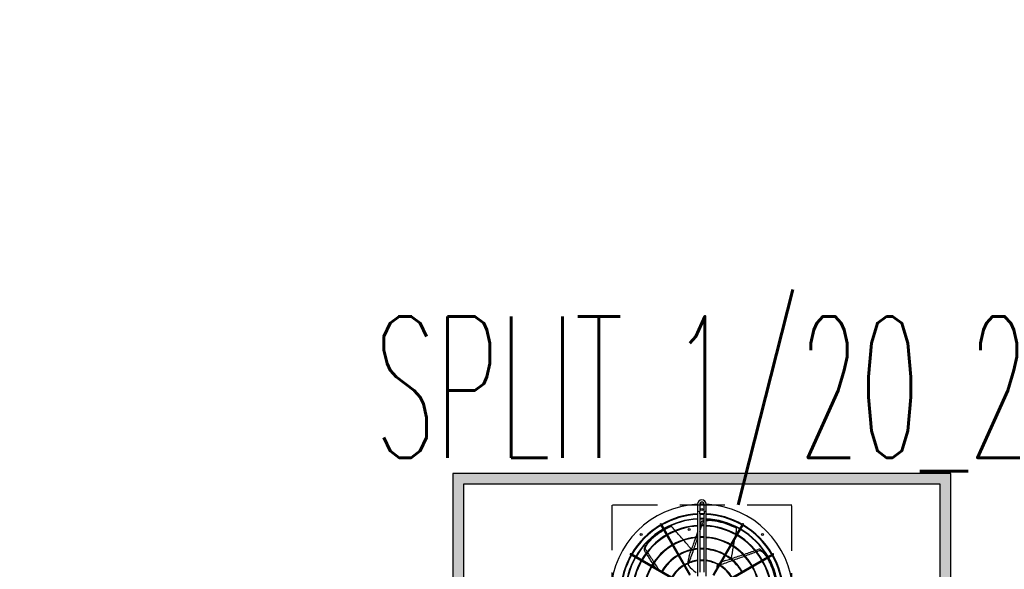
# Model space of a CAD drawing. Header units: millimetres. Extents: x -7955266 to 72030, y -46136 to 9299934.
# Tile 53 of 203: x -5182190 to -5180796, y 6618449 to 6619227. Entities that reach past the tile are written whole.
import ezdxf
from ezdxf.enums import TextEntityAlignment as Align

# ---------------------------------------------------------------- set-up
doc = ezdxf.new("R2010")
doc.units = ezdxf.units.MM
doc.header["$LTSCALE"] = 10
doc.linetypes.add('HIDDEN', pattern=[9.525, 6.35, -3.175])
for name, color, linetype, lineweight in [('BMS_urzadzenia_nr_obw_magistrala', 140, 'Continuous', 13), ('BMS_urzadzenia_WE_WY', 30, 'Continuous', 20), ('IE_ATRYBUTY_ BLOCK_1', 7, 'Continuous', 25), ('IE_ATRYBUTY_ BLOCK_2', 7, 'Continuous', 18), ('IE_urzadzenia', 30, 'Continuous', 25), ('IE_urzadzenia_nr_obw', 94, 'Continuous', 20)]:
    doc.layers.add(name, color=color, linetype=linetype, lineweight=lineweight)
doc.styles.add('ROMANS', font='romans.shx', dxfattribs={"width": 0.8})

# ---------------------------------------------------------------- blocks, each defined once
blk = doc.blocks.new('urzadzenie_klimatyzatorZ')
h = blk.add_hatch(color=256)
h.paths.add_polyline_path([(-337.5, -330), (337.5, -330), (337.5, -15), (-337.5, -15)], flags=16)
h.paths.add_polyline_path([(-352.5, -345), (352.5, -345), (352.5, 0), (-352.5, 0)])
at = {"linetype": 'HIDDEN'}
for p, q in [((-127.5, -45), (-127.5, -300)), ((127.5, -45), (-127.5, -45)), ((127.5, -300), (127.5, -45))]:
    blk.add_line(p, q, dxfattribs=at)
for p, q in [((-6, -43.5), (-6, -53.5)), ((-6, -53.5), (-6, -55.5)), ((-6, -55.5), (-6, -57.4)), ((-3, -43.5), (-3, -53.5)), ((-3, -55.5), (-3, -53.5)), ((-3, -57.4), (-3, -55.5)), ((3, -53.5), (3, -43.5)), ((3, -53.5), (3, -55.5)), ((3, -55.5), (3, -57.4)), ((6, -53.5), (6, -43.5)), ((6, -55.5), (6, -53.5)), ((6, -57.4), (6, -55.5)), ((-6, -57.4), (-6, -145.5)), ((-3, -57.4), (-3, -139.5)), ((3, -139.5), (3, -57.4)), ((6, -145.5), (6, -57.4)), ((-58.8, -72.2), (-58.2, -73.2)), ((-17.1, -144.3), (-58.2, -73.2)), ((-56.9, -72.5), (-57.5, -71.4)), ((-15.9, -143.5), (-56.9, -72.5)), ((15.9, -143.5), (56.9, -72.5)), ((17.1, -144.3), (58.2, -73.2)), ((57.5, -71.4), (56.9, -72.5)), ((58.2, -73.2), (58.8, -72.2)), ((-101.1, -115), (-100, -115.6)), ((-99.3, -114.3), (-100.3, -113.7)), ((-29, -156.6), (-100, -115.6)), ((-28.2, -155.4), (-99.3, -114.3)), ((-17.9, -116), (-20, -125.2)), ((33.1, -123.3), (27.8, -125.8)), ((28.2, -155.4), (99.3, -114.3)), ((29, -156.6), (100, -115.6)), ((100.3, -113.7), (99.3, -114.3)), ((100, -115.6), (101.1, -115)), ((25.4, -127), (24.6, -127.4))]:
    blk.add_line(p, q)
for points in [[(-352.5, -345), (352.5, -345), (352.5, 0), (-352.5, 0)], [(-337.5, -330), (337.5, -330), (337.5, -15), (-337.5, -15)]]:
    blk.add_lwpolyline(points, close=True)
for centre, radius in [((0, -51), 1.35), ((-17.9, -79.5), 1.38), ((-85.9, -86.6), 1.35), ((85.9, -86.6), 1.35)]:
    blk.add_circle(centre, radius)
for centre, radius, start, end in [((0, -43.5), 6, 0, 180), ((0, -43.5), 3, 0, 180), ((0, -172.5), 129, 92.6659, 177.3341), ((-4.5, -55.5), 1.5, 0, 180), ((0, -172.5), 129, 90, 91.3326), ((0, -172.5), 129, 88.6674, 90), ((4.5, -55.5), 1.5, 0, 180), ((0, -172.5), 129, 2.6659, 87.3341), ((0, -172.5), 115.5, 92.9777, 119.6279), ((0, -172.5), 114.6, 93.0012, 119.625), ((0, -172.5), 108.6, 93.1671, 119.6043), ((0, -172.5), 108, 93.1847, 119.6021), ((0, -172.5), 115.5, 90, 91.4884), ((0, -172.5), 114.6, 90, 91.5001), ((0, -172.5), 108.6, 90, 91.583), ((0, -172.5), 108, 90, 91.5918), ((0, -172.5), 115.5, 88.5116, 90), ((0, -172.5), 114.6, 88.4999, 90), ((0, -172.5), 108.6, 88.417, 90), ((0, -172.5), 108, 88.4082, 90), ((3.8, -70.7), 2.89, 105.4119, 152.3986), ((0, -172.5), 115.5, 60.3721, 87.0223), ((0, -172.5), 114.6, 60.375, 86.9988), ((0, -172.5), 108.6, 60.3957, 86.8329), ((0, -172.5), 108, 60.3979, 86.8153), ((9.5, -117.7), 51.2, 85.9958, 93.9403), ((11.7, -110.1), 43.3, 83.4711, 97.54), ((0, -172.5), 106.7, 81.0509, 82.9516), ((0, -172.5), 106.7, 77.1432, 81.0504), ((0, -172.5), 106.7, 63.3522, 77.1426), ((0, -172.5), 115.5, 120.3721, 149.6279), ((0, -172.5), 114.6, 120.375, 149.625), ((0, -172.5), 108.6, 120.3957, 149.6043), ((0, -172.5), 108, 120.3979, 149.6021), ((0, -172.5), 106.7, 120.403, 128.5712), ((-58.1, -71.8), 0.75, 30, 210), ((0, -172.5), 106.7, 114.7805, 119.5972), ((0, -172.5), 99.1, 93.4714, 119.5663), ((0, -172.5), 98.2, 93.5033, 119.5624), ((-42.2, -81.1), 6, 99.362, 114.7783), ((-46.1, -80.5), 6.02, 40.8018, 61.2764), ((0, -172.5), 99.1, 90, 91.7349), ((0, -172.5), 98.2, 90, 91.7508), ((0, -172.5), 99.1, 88.2651, 90), ((0, -172.5), 98.2, 88.2492, 90), ((0, -172.5), 99.1, 60.4337, 86.5286), ((0, -172.5), 98.2, 60.4376, 86.4967), ((45.2, -82.5), 6, 47.9334, 63.3497), ((43.2, -79.1), 6.02, 349.3732, 9.8478), ((0, -172.5), 108, 30.3979, 59.6021), ((0, -172.5), 108.6, 30.3957, 59.6043), ((58.1, -71.8), 0.75, 330, 150), ((0, -172.5), 114.6, 30.375, 59.625), ((0, -172.5), 115.5, 30.3721, 59.6279), ((0, -172.5), 99.1, 120.4337, 149.5663), ((0, -172.5), 98.2, 120.4376, 149.5624), ((0, -172.5), 106.7, 132.4794, 134.3802), ((0, -172.5), 106.7, 128.5718, 132.479), ((0, -172.5), 82.7, 94.1616, 119.4803), ((0, -172.5), 81.8, 94.2074, 119.4745), ((0, -172.5), 82.7, 90, 92.0794), ((0, -172.5), 81.8, 90, 92.1023), ((0, -172.5), 82.7, 87.9206, 90), ((0, -172.5), 81.8, 87.8977, 90), ((0, -172.5), 82.7, 60.5197, 85.8384), ((0, -172.5), 81.8, 60.5255, 85.7926), ((0, -172.5), 98.2, 30.4376, 59.5624), ((0, -172.5), 99.1, 30.4337, 59.5663), ((0, -172.5), 82.7, 120.5197, 149.4803), ((0, -172.5), 81.8, 120.5255, 149.4745), ((0, -172.5), 66.3, 95.1946, 119.3516), ((0, -172.5), 65.4, 95.2663, 119.3426), ((0, -172.5), 66.3, 90, 92.5946), ((0, -172.5), 65.4, 90, 92.6304), ((0, -172.5), 66.3, 87.4054, 90), ((0, -172.5), 65.4, 87.3696, 90), ((0, -172.5), 66.3, 60.6484, 84.8054), ((0, -172.5), 65.4, 60.6574, 84.7337), ((0, -172.5), 81.8, 30.5255, 59.4745), ((0, -172.5), 82.7, 30.5197, 59.4803), ((0, -172.5), 115.5, 150.3721, 177.0223), ((0, -172.5), 114.6, 150.375, 176.9988), ((0, -172.5), 108.6, 150.3957, 176.8329), ((0, -172.5), 108, 150.3979, 176.8153), ((-100.7, -114.4), 0.75, 60, 240), ((0, -172.5), 99.1, 150.4337, 176.5286), ((0, -172.5), 98.2, 150.4376, 176.4967), ((0, -172.5), 66.3, 120.6484, 149.3516), ((0, -172.5), 65.4, 120.6574, 149.3426), ((0, -172.5), 49.9, 96.9115, 119.1381), ((0, -172.5), 49, 97.0392, 119.1223), ((-14.1, -126.5), 6, 167.1429, 183.5389), ((0, -172.5), 49.9, 90, 93.4495), ((0, -172.5), 49, 90, 93.513), ((0, -172.5), 49.9, 86.5505, 90), ((0, -172.5), 49, 86.487, 90), ((0, -172.5), 49.9, 60.8619, 83.0885), ((0, -172.5), 49, 60.8777, 82.9608), ((0, -172.5), 65.4, 30.6574, 59.3426), ((0, -172.5), 66.3, 30.6484, 59.3516), ((0, -172.5), 98.2, 3.5033, 29.5624), ((0, -172.5), 99.1, 3.4714, 29.5663), ((0, -172.5), 106.7, 30.4028, 31.5231), ((0, -172.5), 106.7, 25.7146, 29.5968), ((0, -172.5), 108, 3.1847, 29.6021), ((0, -172.5), 108.6, 3.1671, 29.6043), ((0, -172.5), 114.6, 3.0012, 29.625), ((100.7, -114.4), 0.75, 300, 120), ((0, -172.5), 115.5, 2.9777, 29.6279), ((0, -172.5), 82.7, 150.5197, 175.8384), ((0, -172.5), 81.8, 150.5255, 175.7926), ((0, -172.5), 49.9, 120.8619, 149.1381), ((0, -172.5), 49, 120.8777, 149.1223), ((-14.1, -126.5), 6, 192.4851, 208.7032), ((-14.1, -126.5), 6, 208.7039, 217.5935), ((15.7, -103.5), 43.7, 217.5945, 236.7924), ((63.8, -141.8), 43.7, 166.1657, 171.6382), ((27.2, -132.8), 6, 157.2754, 166.1649), ((27.2, -132.8), 6, 141.0566, 157.2746), ((27.2, -132.8), 6, 115.7143, 132.1103), ((0, -172.5), 49, 30.8777, 59.1223), ((0, -172.5), 49.9, 30.8619, 59.1381), ((0, -172.5), 81.8, 4.2074, 29.4745), ((0, -172.5), 82.7, 4.1616, 29.4803), ((0, -172.5), 106.7, 11.9236, 25.7141)]:
    blk.add_arc(centre, radius, start, end)
for centre, major_axis, ratio, start_param, end_param in [((1105.1, 4858.3), (-1143.6, -5010.6), 0.018843, 0.181938, 0.187017), ((1105.1, 4858.3), (-1148.9, -5033.8), 0.018843, 0.206114, 0.210059), ((946.6, -1426.9), (1488.3, -1866.3), 0.040757, 2.343333, 2.346709), ((946.6, -1426.9), (1488.3, -1866.3), 0.040757, 2.333158, 2.342778), ((1105.1, 4858.3), (-1143.6, -5010.6), 0.018843, 0.161837, 0.170185), ((1105.1, 4858.3), (-1148.9, -5033.8), 0.018843, 0.19712, 0.205219), ((1105.1, 4858.3), (-1143.6, -5010.6), 0.018843, 0.180443, 0.180909), ((-390.6, -1694.7), (-531.2, -2327.2), 0.040757, 2.343333, 2.346709), ((946.6, -1426.9), (1488.3, -1866.3), 0.040757, 2.322894, 2.332595), ((1105.1, 4858.3), (-1143.6, -5010.6), 0.018843, 0.137514, 0.160637), ((1105.1, 4858.3), (-1148.9, -5033.8), 0.018843, 0.169281, 0.187526), ((-390.6, -1694.7), (-531.2, -2327.2), 0.040757, 2.333158, 2.339108), ((-390.6, -1694.7), (-531.2, -2327.2), 0.040757, 2.34174, 2.342778), ((-3244.2, 3828.2), (3204.4, -4018.2), 0.018843, 0.181938, 0.187017), ((-3244.2, 3828.2), (3219.3, -4036.8), 0.018843, 0.206114, 0.210059), ((1105.1, 4858.3), (-1148.9, -5033.8), 0.018843, 0.144674, 0.168097), ((1105.1, 4858.3), (-1143.6, -5010.6), 0.018843, 0.124789, 0.135982), ((-390.6, -1694.7), (-531.2, -2327.2), 0.040757, 2.322894, 2.332595), ((4622.3, 2100.1), (-4630.5, -2229.9), 0.018843, 0.161837, 0.180909), ((4622.3, 2100.1), (-4652, -2240.3), 0.018843, 0.188944, 0.205219), ((4622.3, 2100.1), (-4630.5, -2229.9), 0.018843, 0.181938, 0.187017), ((4622.3, 2100.1), (-4652, -2240.3), 0.018843, 0.206114, 0.210059), ((-3244.2, 3828.2), (3204.4, -4018.2), 0.018843, 0.161837, 0.180909), ((-3244.2, 3828.2), (3219.3, -4036.8), 0.018843, 0.188944, 0.205219), ((4622.3, 2100.1), (-4652, -2240.3), 0.018843, 0.146026, 0.168097), ((4622.3, 2100.1), (-4630.5, -2229.9), 0.018843, 0.124789, 0.135982), ((4622.3, 2100.1), (-4630.5, -2229.9), 0.018843, 0.137514, 0.160637), ((4622.3, 2100.1), (-4652, -2240.3), 0.018843, 0.169281, 0.187941), ((-3244.2, 3828.2), (3204.4, -4018.2), 0.018843, 0.153372, 0.160637), ((-3244.2, 3828.2), (3219.3, -4036.8), 0.018843, 0.1749, 0.187941), ((1105.1, 4858.3), (-1148.9, -5033.8), 0.018843, 0.13987, 0.143049), ((4622.3, 2100.1), (-4652, -2240.3), 0.018843, 0.13987, 0.143016)]:
    blk.add_ellipse(centre, major_axis=major_axis, ratio=ratio, start_param=start_param, end_param=end_param)
for points, knots in [([(3, -67), (2.6, -67), (2.3, -67.1), (1.6, -67.3), (1.2, -67.4), (0.7, -67.5), (0.6, -67.6), (0.2, -67.7), (0.1, -67.8), (-0.3, -68), (-0.5, -68.2), (-0.8, -68.4), (-0.8, -68.5), (-1, -68.7), (-1, -68.8), (-1, -68.9)], [105.823819, 105.823819, 105.823819, 105.823819, 109.253118, 109.253118, 112.682473, 112.682473, 114.39715, 114.39715, 116.111827, 116.111827, 118.548976, 118.548976, 119.767551, 119.767551, 120.608571, 120.608571, 120.608571, 120.608571]), ([(-74.6, -96.3), (-74.9, -96.5), (-75.1, -96.8), (-75.8, -97.6), (-76.2, -98.1), (-77.1, -99.2), (-77.5, -99.7), (-78.3, -100.8), (-78.7, -101.3), (-79.4, -102.4), (-79.8, -102.9), (-80.3, -103.7), (-80.5, -104), (-80.8, -104.7), (-81, -105), (-81.3, -105.7), (-81.4, -106), (-81.6, -106.5), (-81.7, -106.7), (-81.8, -107), (-81.8, -107.2), (-81.9, -107.6), (-81.9, -107.8), (-81.8, -108.2), (-81.8, -108.3), (-81.7, -108.5), (-81.7, -108.6), (-81.6, -108.7)], [72.856457, 72.856457, 72.856457, 72.856457, 76.498272, 76.498272, 82.972306, 82.972306, 89.446341, 89.446341, 95.920375, 95.920375, 102.39441, 102.39441, 105.823764, 105.823764, 109.253118, 109.253118, 112.682473, 112.682473, 114.39715, 114.39715, 116.111827, 116.111827, 118.548976, 118.548976, 119.767551, 119.767551, 120.608571, 120.608571, 120.608571, 120.608571]), ([(-79.9, -107.3), (-79.9, -107.2), (-79.9, -107.1), (-80, -106.9), (-80.1, -106.8), (-80.1, -106.5), (-80.1, -106.4), (-80.1, -106.2), (-80.1, -106), (-80.1, -105.7), (-80, -105.6), (-80, -105.3), (-79.9, -105.1), (-79.8, -104.6), (-79.6, -104.3), (-79.4, -103.7), (-79.2, -103.4), (-78.9, -102.8), (-78.8, -102.5), (-78.3, -101.7), (-78, -101.2), (-77.3, -100.1), (-76.9, -99.6), (-76.2, -98.6), (-75.8, -98.1), (-75, -97.1), (-74.6, -96.6), (-73.5, -95.3), (-72.8, -94.6), (-72, -93.8)], [116.818504, 116.818504, 116.818504, 116.818504, 117.674315, 117.674315, 118.90653, 118.90653, 120.138745, 120.138745, 121.370961, 121.370961, 122.9854, 122.9854, 124.599839, 124.599839, 127.828717, 127.828717, 131.057596, 131.057596, 134.286474, 134.286474, 140.459649, 140.459649, 146.632824, 146.632824, 152.805999, 152.805999, 158.979173, 158.979173, 169.240552, 169.240552, 169.240552, 169.240552]), ([(90.9, -116.7), (90.7, -116.4), (90.5, -116.1), (89.9, -115.3), (89.5, -114.7), (88.7, -113.7), (88.2, -113.1), (87.4, -112.1), (86.9, -111.6), (86, -110.7), (85.6, -110.2), (84.9, -109.5), (84.6, -109.3), (84.1, -108.8), (83.8, -108.6), (83.2, -108.1), (83, -107.9), (82.5, -107.6), (82.3, -107.5), (82, -107.4), (81.9, -107.3), (81.5, -107.1), (81.3, -107.1), (80.9, -107), (80.7, -107), (80.5, -107.1), (80.5, -107.1), (80.4, -107.1)], [72.856457, 72.856457, 72.856457, 72.856457, 76.498272, 76.498272, 82.972306, 82.972306, 89.446341, 89.446341, 95.920375, 95.920375, 102.39441, 102.39441, 105.823764, 105.823764, 109.253118, 109.253118, 112.682473, 112.682473, 114.39715, 114.39715, 116.111827, 116.111827, 118.548976, 118.548976, 119.767551, 119.767551, 120.608571, 120.608571, 120.608571, 120.608571]), ([(81.4, -109.2), (81.4, -109.1), (81.5, -109.1), (81.7, -109.1), (81.9, -109.1), (82.1, -109.1), (82.3, -109.1), (82.5, -109.2), (82.6, -109.2), (82.9, -109.3), (83, -109.4), (83.3, -109.5), (83.5, -109.6), (83.9, -109.8), (84.2, -110), (84.8, -110.4), (85, -110.6), (85.5, -111.1), (85.8, -111.3), (86.5, -111.9), (86.9, -112.3), (87.8, -113.2), (88.2, -113.7), (89, -114.7), (89.4, -115.1), (90.2, -116.1), (90.6, -116.7), (91.3, -117.6), (91.6, -118.1), (91.9, -118.6)], [116.818504, 116.818504, 116.818504, 116.818504, 117.674315, 117.674315, 118.90653, 118.90653, 120.138745, 120.138745, 121.370961, 121.370961, 122.9854, 122.9854, 124.599839, 124.599839, 127.828717, 127.828717, 131.057596, 131.057596, 134.286474, 134.286474, 140.459649, 140.459649, 146.632824, 146.632824, 152.805999, 152.805999, 158.979173, 158.979173, 164.453305, 164.453305, 164.453305, 164.453305])]:
    blk.add_open_spline(points, degree=3, knots=knots)
at = {"layer": 'BMS_urzadzenia_nr_obw_magistrala', "style": 'ROMANS', "width": 0.5, "flags": 8}
blk.add_attdef('ADR_BMS', (401.6, -301.6), '', height=150, dxfattribs=at)
at = {"layer": 'BMS_urzadzenia_WE_WY', "style": 'ROMANS', "width": 0.5, "flags": 8}
blk.add_attdef('BMS_WE_WY', (401.6, -506.6), '', height=150, dxfattribs=at)
at = {"layer": 'IE_ATRYBUTY_ BLOCK_1', "style": 'ROMANS', "width": 0.5, "flags": 8}
blk.add_attdef('TYP', text='', height=200, dxfattribs=at).set_placement((0, 22.1), align=Align.CENTER)
at = {"layer": 'IE_ATRYBUTY_ BLOCK_2', "style": 'ROMANS', "width": 0.5, "flags": 8}
for tag, p in [('OPIS1', (0, -540)), ('OPIS2', (0, -726))]:
    blk.add_attdef(tag, text='', height=150, dxfattribs=at).set_placement(p, align=Align.CENTER)
at = {"layer": 'IE_urzadzenia_nr_obw', "style": 'ROMANS', "width": 0.5, "flags": 8}
blk.add_attdef('NR_OBW', (401.6, -115.6), '', height=150, dxfattribs=at)

msp = doc.modelspace()

# ---------------------------------------------------------------- block references
at = {"layer": 'IE_urzadzenia'}
ref = msp.add_blockref('urzadzenie_klimatyzatorZ', (-5181223.9, 6618584.9, 0), dxfattribs=at)
ref.add_attrib('TYP', 'SPLIT 1/20_2', dxfattribs={"layer": 'IE_ATRYBUTY_ BLOCK_1', "height": 200, "style": 'ROMANS', "width": 0.5, "flags": 8}).set_placement((-5181223.9, 6618607.1, 0), align=Align.CENTER)

doc.saveas('drawing.dxf')
